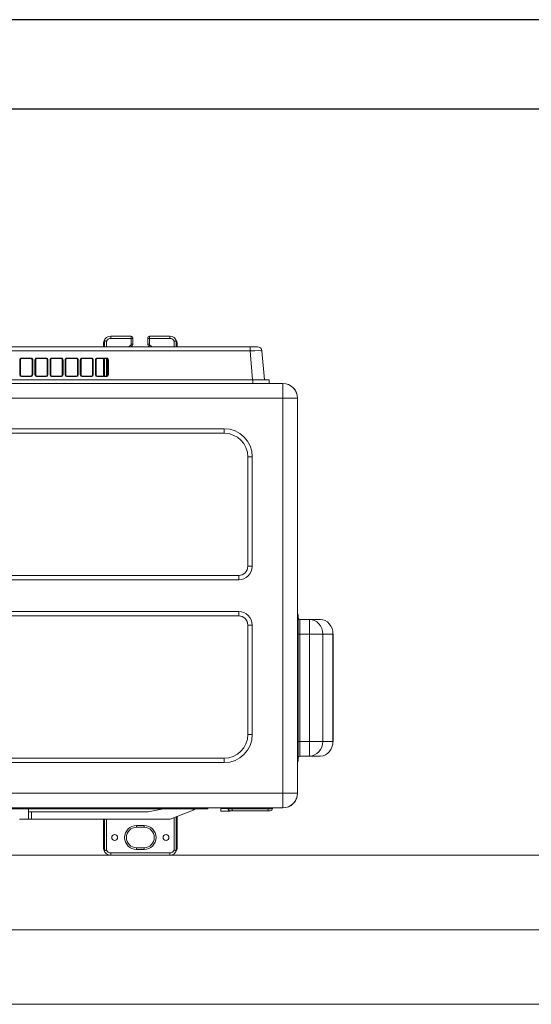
# Model space of a CAD drawing. Header units: inches. Extents: x 65192 to 78842, y -37594 to -36109.
# Tile 46 of 63: x 67346 to 67380, y -36350 to -36284. Entities that reach past the tile are written whole.
import ezdxf

# ---------------------------------------------------------------- set-up
doc = ezdxf.new("R2010")
doc.units = ezdxf.units.IN
doc.header["$MEASUREMENT"] = 0
for name, color, linetype, lineweight in [('## 06 klimatyzator', 30, 'Continuous', 15), ('p--ocieplenie-w.zew', 7, 'Continuous', 0), ('p--ściana szkielet', 7, 'Continuous', 0)]:
    doc.layers.add(name, color=color, linetype=linetype, lineweight=lineweight)
doc.layers.add('p--obrzeże bet.', color=252, linetype='Continuous')
doc.linetypes.add('BATTING', pattern='A,0.0001,-0.1,[134,ltypeshp.shx,S=0.1,R=0,X=-0.1,Y=0],-0.2,[134,ltypeshp.shx,S=0.1,R=180,X=0.1,Y=0],-0.1', length=0.4001)

# ---------------------------------------------------------------- blocks, each defined once
blk = doc.blocks.new('A$C66B7A719')
at = {"layer": '## 06 klimatyzator', "linetype": 'Continuous'}
for p, q in [((74.513, 34.438), (74.513, 34.075)), ((74.541, 34.075), (74.541, 34.477)), ((74.675, 34.447), (74.675, 34.075)), ((74.982, 34.783), (76.341, 34.783)), ((74.982, 34.783), (74.982, 34.636)), ((76.341, 34.636), (74.982, 34.636)), ((76.341, 34.636), (76.341, 34.783)), ((76.341, 34.253), (76.341, 34.636)), ((76.459, 34.636), (76.341, 34.636)), ((76.459, 34.665), (76.459, 34.636)), ((76.459, 34.636), (76.459, 34.253)), ((77.443, 34.636), (77.443, 34.665)), ((77.561, 34.636), (77.443, 34.636)), ((77.443, 34.253), (77.443, 34.636)), ((77.561, 34.783), (78.919, 34.783)), ((77.561, 34.783), (77.561, 34.636)), ((78.919, 34.636), (77.561, 34.636)), ((77.561, 34.636), (77.561, 34.253)), ((78.919, 34.636), (78.919, 34.783)), ((79.227, 34.075), (79.227, 34.447)), ((79.361, 34.477), (79.361, 34.075)), ((79.389, 34.075), (79.389, 34.438)), ((36.063, 34.075), (84.307, 34.075)), ((84.307, 33.805), (36.063, 33.805)), ((74.49, 34.074), (74.49, 34.291)), ((76.373, 34.091), (76.306, 34.188)), ((76.459, 34.253), (76.341, 34.253)), ((77.561, 34.253), (77.443, 34.253)), ((77.529, 34.091), (77.596, 34.188)), ((79.412, 34.291), (79.412, 34.074)), ((84.307, 34.075), (84.797, 34.075)), ((84.307, 34.075), (84.307, 33.805)), ((84.477, 31.86), (84.307, 33.805)), ((85.092, 33.805), (85.262, 31.86)), ((68.872, 32.187), (68.872, 33.21)), ((68.901, 33.208), (68.901, 32.184)), ((68.925, 33.208), (68.901, 33.208)), ((68.925, 33.208), (68.925, 32.184)), ((68.982, 33.32), (69.636, 33.32)), ((68.982, 33.32), (68.982, 33.287)), ((69.636, 33.287), (68.982, 33.287)), ((69.636, 33.32), (69.636, 33.287)), ((69.693, 32.184), (69.693, 33.208)), ((69.716, 33.208), (69.693, 33.208)), ((69.716, 32.184), (69.716, 33.208)), ((69.746, 33.21), (69.746, 32.187)), ((69.886, 32.187), (69.886, 33.21)), ((69.939, 33.208), (69.915, 33.208)), ((69.915, 33.208), (69.915, 32.184)), ((69.939, 33.208), (69.939, 32.184)), ((69.995, 33.32), (70.65, 33.32)), ((69.995, 33.32), (69.995, 33.287)), ((70.65, 33.287), (69.995, 33.287)), ((70.65, 33.32), (70.65, 33.287)), ((70.73, 33.208), (70.707, 33.208)), ((70.707, 32.184), (70.707, 33.208)), ((70.73, 32.184), (70.73, 33.208)), ((70.76, 33.21), (70.76, 32.187)), ((70.9, 32.187), (70.9, 33.21)), ((70.953, 33.208), (70.929, 33.208)), ((70.929, 33.208), (70.929, 32.184)), ((70.953, 33.208), (70.953, 32.184)), ((71.009, 33.32), (71.664, 33.32)), ((71.009, 33.32), (71.009, 33.287)), ((71.664, 33.287), (71.009, 33.287)), ((71.664, 33.32), (71.664, 33.287)), ((71.72, 32.184), (71.72, 33.208)), ((71.744, 33.208), (71.72, 33.208)), ((71.744, 32.184), (71.744, 33.208)), ((71.773, 33.21), (71.773, 32.187)), ((71.913, 32.187), (71.913, 33.21)), ((71.966, 33.208), (71.943, 33.208)), ((71.943, 33.208), (71.943, 32.184)), ((71.966, 33.208), (71.966, 32.184)), ((72.023, 33.32), (72.023, 33.287)), ((72.023, 33.32), (72.678, 33.32)), ((72.678, 33.287), (72.023, 33.287)), ((72.678, 33.32), (72.678, 33.287)), ((72.758, 33.208), (72.734, 33.208)), ((72.734, 32.184), (72.734, 33.208)), ((72.758, 32.184), (72.758, 33.208)), ((72.787, 33.21), (72.787, 32.187)), ((72.927, 32.187), (72.927, 33.21)), ((72.98, 33.208), (72.957, 33.208)), ((72.957, 33.208), (72.957, 32.184)), ((72.98, 33.208), (72.98, 32.184)), ((73.037, 33.32), (73.037, 33.287)), ((73.037, 33.32), (73.691, 33.32)), ((73.691, 33.287), (73.037, 33.287)), ((73.691, 33.32), (73.691, 33.287)), ((73.748, 32.184), (73.748, 33.208)), ((73.771, 33.208), (73.748, 33.208)), ((73.771, 32.184), (73.771, 33.208)), ((73.801, 33.21), (73.801, 32.187)), ((73.941, 32.187), (73.941, 33.21)), ((73.97, 33.208), (73.97, 32.184)), ((73.994, 33.208), (73.97, 33.208)), ((73.994, 33.208), (73.994, 32.184)), ((74.05, 33.32), (74.05, 33.287)), ((74.05, 33.32), (74.705, 33.32)), ((74.705, 33.287), (74.05, 33.287)), ((74.49, 32.106), (74.49, 33.287)), ((74.513, 33.287), (74.513, 32.106)), ((74.541, 32.106), (74.541, 33.287)), ((74.675, 33.287), (74.675, 32.106)), ((74.705, 33.32), (74.705, 33.287)), ((74.762, 32.184), (74.762, 33.208)), ((74.785, 33.208), (74.762, 33.208)), ((74.785, 32.184), (74.785, 33.208)), ((74.815, 33.21), (74.815, 32.187)), ((84.499, 31.86), (35.871, 31.86)), ((68.901, 32.184), (68.925, 32.184)), ((68.98, 32.106), (69.638, 32.106)), ((68.98, 32.106), (68.98, 32.079)), ((69.638, 32.079), (68.98, 32.079)), ((69.638, 32.106), (69.638, 32.079)), ((69.693, 32.184), (69.716, 32.184)), ((69.915, 32.184), (69.939, 32.184)), ((69.994, 32.106), (70.652, 32.106)), ((69.994, 32.106), (69.994, 32.079)), ((70.652, 32.079), (69.994, 32.079)), ((70.652, 32.106), (70.652, 32.079)), ((70.707, 32.184), (70.73, 32.184)), ((70.929, 32.184), (70.953, 32.184)), ((71.007, 32.106), (71.665, 32.106)), ((71.007, 32.106), (71.007, 32.079)), ((71.665, 32.079), (71.007, 32.079)), ((71.665, 32.106), (71.665, 32.079)), ((71.72, 32.184), (71.744, 32.184)), ((71.943, 32.184), (71.966, 32.184)), ((72.021, 32.106), (72.679, 32.106)), ((72.021, 32.106), (72.021, 32.079)), ((72.679, 32.079), (72.021, 32.079)), ((72.679, 32.106), (72.679, 32.079)), ((72.734, 32.184), (72.758, 32.184)), ((72.957, 32.184), (72.98, 32.184)), ((73.035, 32.106), (73.035, 32.079)), ((73.035, 32.106), (73.693, 32.106)), ((73.693, 32.079), (73.035, 32.079)), ((73.693, 32.106), (73.693, 32.079)), ((73.748, 32.184), (73.771, 32.184)), ((73.97, 32.184), (73.994, 32.184)), ((74.049, 32.106), (74.049, 32.079)), ((74.049, 32.106), (74.707, 32.106)), ((74.707, 32.079), (74.049, 32.079)), ((74.707, 32.106), (74.707, 32.079)), ((74.762, 32.184), (74.785, 32.184)), ((84.499, 31.614), (84.499, 31.86)), ((85.579, 31.614), (85.579, 31.86)), ((47.647, 31.614), (86.496, 31.614)), ((86.496, 30.63), (86.496, 31.614)), ((86.496, 30.63), (12.677, 30.63)), ((86.496, 4.154), (86.496, 30.63)), ((87.48, 30.63), (87.48, 27.632)), ((87.482, 30.63), (87.48, 30.63)), ((87.482, 30.63), (87.482, 29.075)), ((87.48, 29.057), (87.48, 29.094)), ((87.48, 29.094), (87.48, 29.094)), ((87.48, 29.055), (87.48, 29.057)), ((34.626, 28.583), (82.559, 28.583)), ((82.559, 28.288), (82.559, 28.583)), ((87.48, 28.856), (87.48, 28.858)), ((87.48, 28.809), (87.48, 28.856)), ((87.48, 28.809), (87.48, 28.809)), ((87.482, 28.839), (87.482, 4.154)), ((82.559, 28.288), (34.626, 28.288)), ((87.48, 27.435), (87.48, 7.452)), ((84.153, 26.693), (84.449, 26.693)), ((84.153, 19.36), (84.153, 26.693)), ((84.449, 26.693), (84.449, 19.36)), ((84.449, 19.36), (84.153, 19.36)), ((34.626, 18.75), (83.543, 18.75)), ((83.543, 18.455), (83.543, 18.75)), ((83.543, 18.455), (34.626, 18.455)), ((83.543, 16.329), (34.626, 16.329)), ((83.543, 16.034), (34.626, 16.034)), ((83.543, 16.034), (83.543, 16.329)), ((87.532, 16.041), (87.532, 14.909)), ((84.153, 8.091), (84.153, 15.423)), ((84.449, 15.423), (84.153, 15.423)), ((84.449, 8.091), (84.449, 15.423)), ((87.63, 15.795), (87.63, 14.811)), ((87.63, 15.795), (88.283, 15.795)), ((88.283, 15.795), (89.022, 15.795)), ((88.283, 15.795), (88.283, 14.811)), ((87.532, 14.909), (87.482, 14.909)), ((87.532, 14.909), (87.532, 7.527)), ((87.63, 14.811), (87.532, 14.811)), ((88.283, 14.811), (87.63, 14.811)), ((87.63, 14.811), (87.63, 7.626)), ((88.283, 7.626), (88.283, 14.811)), ((88.283, 14.811), (89.175, 14.811)), ((89.175, 14.811), (89.175, 7.626)), ((89.858, 14.811), (89.175, 14.811)), ((89.858, 14.811), (89.867, 14.811)), ((89.858, 7.626), (89.858, 14.811)), ((89.867, 7.626), (89.867, 14.811)), ((84.449, 8.091), (84.153, 8.091)), ((87.532, 7.527), (87.482, 7.527)), ((87.63, 7.626), (87.532, 7.626)), ((87.532, 7.527), (87.532, 6.395)), ((87.63, 7.626), (87.63, 6.641)), ((87.63, 7.626), (88.283, 7.626)), ((88.283, 7.626), (89.175, 7.626)), ((88.283, 7.626), (88.283, 6.641)), ((89.175, 7.626), (89.858, 7.626)), ((89.858, 7.626), (89.867, 7.626)), ((87.48, 7.254), (87.48, 4.154)), ((88.283, 6.641), (87.63, 6.641)), ((89.022, 6.641), (88.283, 6.641)), ((34.626, 6.496), (82.559, 6.496)), ((34.626, 6.201), (82.559, 6.201)), ((82.559, 6.201), (82.559, 6.496)), ((12.677, 4.154), (86.496, 4.154)), ((86.496, 3.169), (86.496, 4.154)), ((87.48, 4.154), (87.48, 4.153)), ((87.48, 4.154), (87.482, 4.154)), ((86.496, 3.169), (12.677, 3.169)), ((13.661, 3.169), (85.512, 3.169)), ((31.808, 3.1), (81.464, 3.1)), ((69.456, 3.1), (69.456, 2.411)), ((69.456, 2.904), (69.653, 2.904)), ((69.653, 2.904), (69.653, 2.411)), ((69.653, 2.904), (77.478, 2.904)), ((78.5, 3.1), (77.478, 2.904)), ((78.954, 2.411), (80.48, 3.022)), ((80.48, 3.022), (80.48, 3.1)), ((80.677, 3.1), (80.48, 3.022)), ((81.464, 3.1), (81.464, 3.169)), ((82.345, 3.169), (82.345, 3.124)), ((82.345, 3.124), (82.813, 3.124)), ((82.345, 2.946), (82.345, 3.124)), ((82.345, 2.946), (82.969, 2.946)), ((83.112, 3.104), (82.819, 3.104)), ((82.969, 2.946), (82.969, 2.973)), ((82.975, 2.972), (83.112, 2.972)), ((83.112, 3.169), (83.112, 3.104)), ((85.514, 3.104), (83.112, 3.104)), ((83.112, 3.104), (83.112, 2.972)), ((85.514, 2.972), (83.112, 2.972)), ((86.496, 3.169), (85.512, 3.169)), ((85.514, 3.169), (85.514, 3.104)), ((85.807, 3.104), (85.514, 3.104)), ((85.514, 2.972), (85.514, 3.104)), ((85.514, 2.972), (85.652, 2.972)), ((86.496, 3.169), (86.496, 3.169)), ((69.456, 2.411), (68.866, 2.411)), ((69.653, 2.411), (69.456, 2.411)), ((69.653, 2.411), (78.954, 2.411)), ((74.49, 0.492), (74.49, 2.412)), ((74.513, 2.412), (74.513, 0.346)), ((74.541, 0.307), (74.541, 2.411)), ((74.675, 2.411), (74.675, 0.336)), ((76.705, 1.988), (77.197, 1.988)), ((76.705, 1.87), (76.705, 1.988)), ((77.197, 1.988), (77.197, 1.87)), ((79.227, 0.336), (79.227, 2.52)), ((79.361, 2.574), (79.361, 0.307)), ((79.389, 0.346), (79.389, 2.586)), ((79.412, 2.595), (79.412, 0.492)), ((77.197, 1.87), (76.705, 1.87)), ((74.982, 0.148), (78.919, 0.148)), ((74.982, 0.148), (74.982, 0)), ((78.919, 0), (74.982, 0)), ((76.705, 0.492), (77.197, 0.492)), ((76.705, 0.492), (76.705, 0.374)), ((77.197, 0.374), (76.705, 0.374)), ((77.197, 0.374), (77.197, 0.492)), ((78.919, 0.148), (78.919, 0))]:
    blk.add_line(p, q, dxfattribs=at)
at = {"layer": '## 06 klimatyzator', "linetype": 'Continuous', "flags": 128}
for points in [[(74.49, 34.291), (74.49, 34.294), (74.49, 34.297), (74.49, 34.3), (74.49, 34.303), (74.491, 34.306), (74.491, 34.309), (74.491, 34.312), (74.491, 34.315), (74.491, 34.318), (74.491, 34.321), (74.491, 34.324), (74.492, 34.327), (74.492, 34.33), (74.492, 34.333), (74.492, 34.336), (74.493, 34.339), (74.493, 34.342), (74.493, 34.344), (74.494, 34.347), (74.494, 34.35), (74.494, 34.353), (74.495, 34.356), (74.495, 34.359), (74.495, 34.362), (74.496, 34.365), (74.496, 34.368), (74.497, 34.371), (74.497, 34.374), (74.498, 34.377), (74.498, 34.38), (74.499, 34.383), (74.499, 34.385), (74.5, 34.388), (74.501, 34.391), (74.501, 34.394), (74.502, 34.397), (74.503, 34.4), (74.503, 34.403), (74.504, 34.406), (74.505, 34.409), (74.505, 34.412), (74.506, 34.415), (74.507, 34.418), (74.508, 34.42), (74.508, 34.423), (74.509, 34.426), (74.51, 34.429), (74.511, 34.432), (74.512, 34.435), (74.513, 34.438)], [(74.541, 34.477), (74.54, 34.477), (74.538, 34.477), (74.537, 34.476), (74.536, 34.476), (74.534, 34.475), (74.533, 34.475), (74.532, 34.474), (74.53, 34.473), (74.529, 34.471), (74.528, 34.47), (74.527, 34.469), (74.526, 34.468), (74.526, 34.467), (74.525, 34.466), (74.524, 34.465), (74.524, 34.464), (74.523, 34.463), (74.523, 34.463), (74.522, 34.462), (74.522, 34.461), (74.521, 34.46), (74.521, 34.459), (74.52, 34.458), (74.52, 34.456), (74.519, 34.455), (74.519, 34.454), (74.518, 34.453), (74.518, 34.452), (74.517, 34.451), (74.517, 34.45), (74.516, 34.448), (74.516, 34.447), (74.515, 34.446), (74.515, 34.445), (74.515, 34.444), (74.514, 34.442), (74.514, 34.441), (74.513, 34.44), (74.513, 34.439)], [(74.541, 34.477), (74.542, 34.476), (74.544, 34.476), (74.546, 34.476), (74.547, 34.475), (74.549, 34.475), (74.551, 34.475), (74.553, 34.474), (74.555, 34.474), (74.557, 34.473), (74.559, 34.473), (74.561, 34.473), (74.563, 34.472), (74.565, 34.472), (74.567, 34.471), (74.57, 34.471), (74.572, 34.47), (74.575, 34.47), (74.577, 34.469), (74.58, 34.469), (74.582, 34.468), (74.585, 34.467), (74.588, 34.467), (74.59, 34.466), (74.593, 34.466), (74.596, 34.465), (74.599, 34.465), (74.602, 34.464), (74.605, 34.463), (74.608, 34.463), (74.611, 34.462), (74.614, 34.461), (74.617, 34.461), (74.62, 34.46), (74.623, 34.459), (74.626, 34.459), (74.629, 34.458), (74.632, 34.457), (74.636, 34.456), (74.639, 34.456), (74.642, 34.455), (74.645, 34.454), (74.649, 34.453), (74.652, 34.453), (74.655, 34.452), (74.659, 34.451), (74.662, 34.45), (74.665, 34.45), (74.669, 34.449), (74.672, 34.448), (74.675, 34.447)], [(79.227, 34.447), (79.23, 34.448), (79.233, 34.449), (79.237, 34.45), (79.24, 34.45), (79.243, 34.451), (79.247, 34.452), (79.25, 34.453), (79.253, 34.453), (79.257, 34.454), (79.26, 34.455), (79.263, 34.456), (79.266, 34.456), (79.27, 34.457), (79.273, 34.458), (79.276, 34.459), (79.279, 34.459), (79.282, 34.46), (79.285, 34.461), (79.288, 34.461), (79.291, 34.462), (79.294, 34.463), (79.297, 34.463), (79.3, 34.464), (79.303, 34.465), (79.306, 34.465), (79.309, 34.466), (79.312, 34.466), (79.314, 34.467), (79.317, 34.467), (79.32, 34.468), (79.322, 34.469), (79.325, 34.469), (79.327, 34.47), (79.33, 34.47), (79.332, 34.471), (79.335, 34.471), (79.337, 34.472), (79.339, 34.472), (79.341, 34.473), (79.343, 34.473), (79.345, 34.473), (79.347, 34.474), (79.349, 34.474), (79.351, 34.475), (79.353, 34.475), (79.355, 34.475), (79.356, 34.476), (79.358, 34.476), (79.359, 34.476), (79.361, 34.477)], [(79.389, 34.439), (79.389, 34.44), (79.388, 34.441), (79.388, 34.442), (79.387, 34.444), (79.387, 34.445), (79.387, 34.446), (79.386, 34.447), (79.386, 34.449), (79.385, 34.45), (79.385, 34.451), (79.384, 34.452), (79.384, 34.453), (79.383, 34.454), (79.383, 34.455), (79.382, 34.456), (79.382, 34.458), (79.381, 34.459), (79.381, 34.46), (79.38, 34.461), (79.38, 34.462), (79.379, 34.463), (79.379, 34.463), (79.378, 34.464), (79.377, 34.465), (79.377, 34.466), (79.376, 34.467), (79.376, 34.468), (79.375, 34.469), (79.373, 34.471), (79.372, 34.472), (79.371, 34.473), (79.37, 34.474), (79.368, 34.475), (79.367, 34.476), (79.366, 34.476), (79.364, 34.477), (79.363, 34.477), (79.362, 34.477)], [(79.389, 34.438), (79.39, 34.435), (79.391, 34.432), (79.392, 34.429), (79.393, 34.426), (79.394, 34.423), (79.394, 34.42), (79.395, 34.418), (79.396, 34.415), (79.397, 34.412), (79.397, 34.409), (79.398, 34.406), (79.399, 34.403), (79.399, 34.4), (79.4, 34.397), (79.401, 34.394), (79.401, 34.391), (79.402, 34.388), (79.403, 34.385), (79.403, 34.383), (79.404, 34.38), (79.404, 34.377), (79.405, 34.374), (79.405, 34.371), (79.406, 34.368), (79.406, 34.365), (79.407, 34.362), (79.407, 34.359), (79.407, 34.356), (79.408, 34.353), (79.408, 34.35), (79.408, 34.347), (79.409, 34.344), (79.409, 34.342), (79.409, 34.339), (79.41, 34.336), (79.41, 34.333), (79.41, 34.33), (79.41, 34.327), (79.411, 34.324), (79.411, 34.321), (79.411, 34.318), (79.411, 34.315), (79.411, 34.312), (79.411, 34.309), (79.411, 34.306), (79.411, 34.303), (79.412, 34.3), (79.412, 34.297), (79.412, 34.294), (79.412, 34.291)], [(85.579, 31.86), (85.576, 31.86), (85.574, 31.86), (85.57, 31.86), (85.565, 31.86), (85.559, 31.86), (85.552, 31.86), (85.544, 31.86), (85.535, 31.86), (85.525, 31.86), (85.514, 31.86), (85.502, 31.86), (85.489, 31.86), (85.475, 31.86), (85.46, 31.86), (85.444, 31.86), (85.428, 31.86), (85.41, 31.86), (85.392, 31.86), (85.372, 31.86), (85.352, 31.86), (85.331, 31.86), (85.309, 31.86), (85.286, 31.86), (85.263, 31.86), (85.238, 31.86), (85.213, 31.86), (85.187, 31.86), (85.161, 31.86), (85.134, 31.86), (85.106, 31.86), (85.077, 31.86), (85.048, 31.86), (85.019, 31.86), (84.989, 31.86), (84.958, 31.86), (84.928, 31.86), (84.896, 31.86), (84.864, 31.86), (84.832, 31.86), (84.8, 31.86), (84.767, 31.86), (84.734, 31.86), (84.701, 31.86), (84.668, 31.86), (84.634, 31.86), (84.601, 31.86), (84.567, 31.86), (84.533, 31.86), (84.499, 31.86)], [(87.482, 29.075), (87.482, 29.074), (87.482, 29.073), (87.482, 29.072), (87.482, 29.071), (87.482, 29.07), (87.482, 29.068), (87.482, 29.067), (87.482, 29.066), (87.482, 29.065), (87.482, 29.064), (87.482, 29.063), (87.481, 29.062), (87.481, 29.061), (87.481, 29.06), (87.481, 29.059), (87.481, 29.058)], [(87.48, 28.856), (87.481, 28.855), (87.481, 28.854), (87.481, 28.853), (87.481, 28.852), (87.482, 28.851), (87.482, 28.85), (87.482, 28.849), (87.482, 28.848), (87.482, 28.847), (87.482, 28.846), (87.482, 28.845), (87.482, 28.844), (87.482, 28.842), (87.482, 28.841), (87.482, 28.84), (87.482, 28.839)], [(87.48, 27.632), (87.48, 27.628), (87.48, 27.624), (87.48, 27.621), (87.48, 27.617), (87.48, 27.613), (87.48, 27.609), (87.48, 27.605), (87.48, 27.601), (87.48, 27.598), (87.48, 27.594), (87.48, 27.59), (87.48, 27.586), (87.48, 27.582), (87.48, 27.578), (87.48, 27.574), (87.48, 27.57), (87.48, 27.566), (87.48, 27.562), (87.48, 27.558), (87.48, 27.554), (87.48, 27.55), (87.48, 27.546), (87.48, 27.541), (87.48, 27.537), (87.48, 27.533), (87.48, 27.529), (87.48, 27.525), (87.48, 27.521), (87.48, 27.517), (87.48, 27.513), (87.48, 27.509), (87.48, 27.505), (87.48, 27.501), (87.48, 27.497), (87.48, 27.493), (87.48, 27.489), (87.48, 27.485), (87.48, 27.481), (87.48, 27.477), (87.48, 27.473), (87.48, 27.469), (87.48, 27.465), (87.48, 27.461), (87.48, 27.457), (87.48, 27.454), (87.48, 27.45), (87.48, 27.446), (87.48, 27.442), (87.48, 27.438), (87.48, 27.435)], [(87.48, 7.452), (87.48, 7.448), (87.48, 7.444), (87.48, 7.44), (87.48, 7.436), (87.48, 7.433), (87.48, 7.429), (87.48, 7.425), (87.48, 7.421), (87.48, 7.417), (87.48, 7.413), (87.48, 7.409), (87.48, 7.405), (87.48, 7.401), (87.48, 7.397), (87.48, 7.393), (87.48, 7.389), (87.48, 7.385), (87.48, 7.381), (87.48, 7.377), (87.48, 7.373), (87.48, 7.369), (87.48, 7.365), (87.48, 7.361), (87.48, 7.357), (87.48, 7.353), (87.48, 7.349), (87.48, 7.345), (87.48, 7.341), (87.48, 7.337), (87.48, 7.333), (87.48, 7.329), (87.48, 7.325), (87.48, 7.321), (87.48, 7.317), (87.48, 7.313), (87.48, 7.309), (87.48, 7.305), (87.48, 7.301), (87.48, 7.297), (87.48, 7.293), (87.48, 7.289), (87.48, 7.285), (87.48, 7.281), (87.48, 7.277), (87.48, 7.273), (87.48, 7.269), (87.48, 7.266), (87.48, 7.262), (87.48, 7.258), (87.48, 7.254)], [(74.513, 0.346), (74.512, 0.348), (74.511, 0.351), (74.51, 0.354), (74.509, 0.357), (74.508, 0.36), (74.508, 0.363), (74.507, 0.366), (74.506, 0.369), (74.505, 0.372), (74.505, 0.375), (74.504, 0.378), (74.503, 0.38), (74.503, 0.383), (74.502, 0.386), (74.501, 0.389), (74.501, 0.392), (74.5, 0.395), (74.499, 0.398), (74.499, 0.401), (74.498, 0.404), (74.498, 0.407), (74.497, 0.41), (74.497, 0.413), (74.496, 0.416), (74.496, 0.418), (74.495, 0.421), (74.495, 0.424), (74.495, 0.427), (74.494, 0.43), (74.494, 0.433), (74.494, 0.436), (74.493, 0.439), (74.493, 0.442), (74.493, 0.445), (74.492, 0.448), (74.492, 0.451), (74.492, 0.454), (74.492, 0.457), (74.491, 0.46), (74.491, 0.463), (74.491, 0.466), (74.491, 0.468), (74.491, 0.471), (74.491, 0.474), (74.491, 0.477), (74.49, 0.48), (74.49, 0.483), (74.49, 0.486), (74.49, 0.489), (74.49, 0.492)], [(74.513, 0.345), (74.513, 0.344), (74.514, 0.342), (74.514, 0.341), (74.515, 0.34), (74.515, 0.339), (74.515, 0.337), (74.516, 0.336), (74.516, 0.335), (74.517, 0.334), (74.517, 0.333), (74.518, 0.331), (74.518, 0.33), (74.519, 0.329), (74.519, 0.328), (74.52, 0.327), (74.52, 0.326), (74.521, 0.325), (74.521, 0.324), (74.522, 0.323), (74.522, 0.322), (74.523, 0.321), (74.523, 0.32), (74.524, 0.319), (74.524, 0.318), (74.525, 0.317), (74.526, 0.316), (74.526, 0.316), (74.527, 0.314), (74.529, 0.313), (74.53, 0.311), (74.531, 0.31), (74.532, 0.309), (74.534, 0.308), (74.535, 0.308), (74.536, 0.307), (74.538, 0.307), (74.539, 0.307), (74.54, 0.307)], [(74.675, 0.336), (74.672, 0.335), (74.669, 0.335), (74.665, 0.334), (74.662, 0.333), (74.659, 0.332), (74.655, 0.332), (74.652, 0.331), (74.649, 0.33), (74.645, 0.329), (74.642, 0.329), (74.639, 0.328), (74.636, 0.327), (74.632, 0.326), (74.629, 0.326), (74.626, 0.325), (74.623, 0.324), (74.62, 0.324), (74.617, 0.323), (74.614, 0.322), (74.611, 0.322), (74.608, 0.321), (74.605, 0.32), (74.602, 0.32), (74.599, 0.319), (74.596, 0.318), (74.593, 0.318), (74.59, 0.317), (74.588, 0.317), (74.585, 0.316), (74.582, 0.315), (74.58, 0.315), (74.577, 0.314), (74.575, 0.314), (74.572, 0.313), (74.57, 0.313), (74.567, 0.312), (74.565, 0.312), (74.563, 0.311), (74.561, 0.311), (74.559, 0.311), (74.557, 0.31), (74.555, 0.31), (74.553, 0.309), (74.551, 0.309), (74.549, 0.309), (74.547, 0.308), (74.546, 0.308), (74.544, 0.308), (74.542, 0.307), (74.541, 0.307)], [(79.227, 0.336), (79.23, 0.335), (79.233, 0.335), (79.237, 0.334), (79.24, 0.333), (79.243, 0.332), (79.247, 0.332), (79.25, 0.331), (79.253, 0.33), (79.257, 0.329), (79.26, 0.329), (79.263, 0.328), (79.266, 0.327), (79.27, 0.326), (79.273, 0.326), (79.276, 0.325), (79.279, 0.324), (79.282, 0.324), (79.285, 0.323), (79.288, 0.322), (79.291, 0.322), (79.294, 0.321), (79.297, 0.32), (79.3, 0.32), (79.303, 0.319), (79.306, 0.318), (79.309, 0.318), (79.312, 0.317), (79.314, 0.317), (79.317, 0.316), (79.32, 0.315), (79.322, 0.315), (79.325, 0.314), (79.327, 0.314), (79.33, 0.313), (79.332, 0.313), (79.335, 0.312), (79.337, 0.312), (79.339, 0.311), (79.341, 0.311), (79.343, 0.311), (79.345, 0.31), (79.347, 0.31), (79.349, 0.309), (79.351, 0.309), (79.353, 0.309), (79.355, 0.308), (79.356, 0.308), (79.358, 0.308), (79.359, 0.307), (79.361, 0.307)], [(79.361, 0.307), (79.362, 0.307), (79.364, 0.307), (79.365, 0.307), (79.366, 0.307), (79.368, 0.308), (79.369, 0.309), (79.37, 0.31), (79.372, 0.311), (79.373, 0.312), (79.374, 0.313), (79.375, 0.315), (79.376, 0.316), (79.376, 0.316), (79.377, 0.317), (79.378, 0.318), (79.378, 0.319), (79.379, 0.32), (79.379, 0.321), (79.38, 0.322), (79.38, 0.323), (79.381, 0.324), (79.381, 0.325), (79.382, 0.326), (79.382, 0.327), (79.383, 0.328), (79.383, 0.329), (79.384, 0.33), (79.384, 0.331), (79.385, 0.333), (79.385, 0.334), (79.386, 0.335), (79.386, 0.336), (79.387, 0.337), (79.387, 0.339), (79.387, 0.34), (79.388, 0.341), (79.388, 0.342), (79.389, 0.344), (79.389, 0.345)], [(79.412, 0.492), (79.412, 0.489), (79.412, 0.486), (79.412, 0.483), (79.411, 0.48), (79.411, 0.477), (79.411, 0.474), (79.411, 0.471), (79.411, 0.468), (79.411, 0.466), (79.411, 0.463), (79.411, 0.46), (79.41, 0.457), (79.41, 0.454), (79.41, 0.451), (79.41, 0.448), (79.409, 0.445), (79.409, 0.442), (79.409, 0.439), (79.408, 0.436), (79.408, 0.433), (79.408, 0.43), (79.407, 0.427), (79.407, 0.424), (79.407, 0.421), (79.406, 0.418), (79.406, 0.416), (79.405, 0.413), (79.405, 0.41), (79.404, 0.407), (79.404, 0.404), (79.403, 0.401), (79.403, 0.398), (79.402, 0.395), (79.401, 0.392), (79.401, 0.389), (79.4, 0.386), (79.399, 0.383), (79.399, 0.38), (79.398, 0.378), (79.397, 0.375), (79.397, 0.372), (79.396, 0.369), (79.395, 0.366), (79.394, 0.363), (79.394, 0.36), (79.393, 0.357), (79.392, 0.354), (79.391, 0.351), (79.39, 0.348), (79.389, 0.346)]]:
    blk.add_lwpolyline(points, dxfattribs=at)
at = {"layer": '## 06 klimatyzator', "linetype": 'Continuous'}
for centre in [(75.229, 1.181), (78.673, 1.181)]:
    blk.add_circle(centre, 0.197, dxfattribs=at)
for centre, radius, start, end in [((74.982, 34.291), 0.492, 90, 162.59542), ((74.982, 34.291), 0.344, 90, 153.10196), ((76.341, 34.665), 0.118, 0, 90), ((77.561, 34.665), 0.118, 90, 180), ((78.919, 34.291), 0.492, 17.40458, 90), ((78.919, 34.291), 0.344, 26.89804, 90), ((76.705, 33.602), 0.709, 124.22887, 138.191), ((76.262, 34.253), 0.0787, 304.22887, 0), ((76.705, 33.602), 0.591, 124.22887, 126.87105), ((76.262, 34.253), 0.197, 304.22887, 0), ((77.64, 34.253), 0.197, 180, 235.77113), ((77.197, 33.602), 0.591, 53.12895, 55.77113), ((77.64, 34.253), 0.0787, 180, 235.77113), ((77.197, 33.602), 0.709, 41.809, 55.77113), ((84.797, 33.78), 0.295, 5, 90), ((86.496, 30.63), 0.984, 0, 90), ((86.498, 30.63), 0.984, 0, 90), ((82.559, 26.693), 1.89, 0, 90), ((82.559, 26.693), 1.594, 0, 90), ((83.543, 19.36), 0.61, 270, 0), ((83.543, 19.36), 0.906, 270, 0), ((83.543, 15.423), 0.906, 0, 90), ((83.543, 15.423), 0.61, 0, 90), ((87.335, 16.041), 0.197, 0, 41.40957), ((87.63, 15.893), 0.0984, 180, 270), ((82.559, 8.091), 1.89, 270, 0), ((82.559, 8.091), 1.594, 270, 0), ((87.63, 6.543), 0.0984, 90, 180), ((87.335, 6.395), 0.197, 318.59043, 0), ((86.496, 4.154), 0.984, 270, 0), ((86.496, 4.153), 0.984, 270, 0), ((86.498, 4.154), 0.984, 270, 0), ((82.742, 3.091), 0.0787, 9.59407, 86.89881), ((82.975, 3.13), 0.157, 189.59407, 270), ((85.652, 3.13), 0.157, 270, 350.40593), ((85.885, 3.091), 0.0787, 93.10119, 170.40593), ((76.705, 1.181), 0.807, 90, 270), ((77.197, 1.181), 0.807, 270, 90), ((76.705, 1.181), 0.689, 90, 270), ((77.197, 1.181), 0.689, 270, 90), ((74.982, 0.492), 0.492, 197.40458, 270), ((74.982, 0.492), 0.344, 206.89804, 270), ((78.919, 0.492), 0.492, 270, 342.59542), ((78.919, 0.492), 0.344, 270, 333.10196)]:
    blk.add_arc(centre, radius, start, end, dxfattribs=at)
for centre, major_axis, ratio, start_param, end_param in [((84.303, 33.78), (-0.788, -0.026), 0.032463, 3.14337, 4.70657), ((68.981, 33.211), (-0.0928, -0.0571), 0.991498, 4.156529, 5.734951), ((68.872, 33.208), (-0.0295, 0), 0.087156, 3.229193, 4.712389), ((68.981, 33.209), (-0.0698, -0.0381), 0.987653, 4.207123, 5.785545), ((69.004, 33.209), (-0.0675, -0.0415), 0.991498, 4.156529, 5.734951), ((69.614, 33.209), (0.0675, -0.0415), 0.991498, 0.548235, 2.126656), ((69.637, 33.211), (0.0928, -0.0571), 0.991498, 0.548235, 2.126656), ((69.637, 33.209), (0.0698, -0.0381), 0.987653, 0.497641, 2.076062), ((69.746, 33.208), (-0.0295, 0), 0.087156, 4.712389, 6.195585), ((69.995, 33.211), (-0.0928, -0.0571), 0.991498, 4.156529, 5.734951), ((69.886, 33.208), (-0.0295, 0), 0.087156, 3.229193, 4.712389), ((69.995, 33.209), (-0.0698, -0.0381), 0.987653, 4.207123, 5.785545), ((70.018, 33.209), (-0.0675, -0.0415), 0.991498, 4.156529, 5.734951), ((70.627, 33.209), (0.0675, -0.0415), 0.991498, 0.548235, 2.126656), ((70.651, 33.211), (0.0928, -0.0571), 0.991498, 0.548235, 2.126656), ((70.651, 33.209), (0.0698, -0.0381), 0.987653, 0.497641, 2.076062), ((70.76, 33.208), (-0.0295, 0), 0.087156, 4.712389, 6.195585), ((71.008, 33.211), (-0.0928, -0.0571), 0.991498, 4.156529, 5.734951), ((70.9, 33.208), (-0.0295, 0), 0.087156, 3.229193, 4.712389), ((71.008, 33.209), (-0.0698, -0.0381), 0.987653, 4.207123, 5.785545), ((71.032, 33.209), (-0.0675, -0.0415), 0.991498, 4.156529, 5.734951), ((71.641, 33.209), (0.0675, -0.0415), 0.991498, 0.548235, 2.126656), ((71.665, 33.211), (0.0928, -0.0571), 0.991498, 0.548235, 2.126656), ((71.665, 33.209), (0.0698, -0.0381), 0.987653, 0.497641, 2.076062), ((71.773, 33.208), (-0.0295, 0), 0.087156, 4.712389, 6.195585), ((72.022, 33.211), (-0.0928, -0.0571), 0.991498, 4.156529, 5.734951), ((71.913, 33.208), (-0.0295, 0), 0.087156, 3.229193, 4.712389), ((72.022, 33.209), (-0.0698, -0.0381), 0.987653, 4.207123, 5.785545), ((72.045, 33.209), (-0.0675, -0.0415), 0.991498, 4.156529, 5.734951), ((72.655, 33.209), (0.0675, -0.0415), 0.991498, 0.548235, 2.126656), ((72.678, 33.211), (0.0928, -0.0571), 0.991498, 0.548235, 2.126656), ((72.678, 33.209), (0.0698, -0.0381), 0.987653, 0.497641, 2.076062), ((72.787, 33.208), (-0.0295, 0), 0.087156, 4.712389, 6.195585), ((73.036, 33.211), (-0.0928, -0.0571), 0.991498, 4.156529, 5.734951), ((72.927, 33.208), (-0.0295, 0), 0.087156, 3.229193, 4.712389), ((73.036, 33.209), (-0.0698, -0.0381), 0.987653, 4.207123, 5.785545), ((73.059, 33.209), (-0.0675, -0.0415), 0.991498, 4.156529, 5.734951), ((73.669, 33.209), (0.0675, -0.0415), 0.991498, 0.548235, 2.126656), ((73.692, 33.211), (0.0928, -0.0571), 0.991498, 0.548235, 2.126656), ((73.692, 33.209), (0.0698, -0.0381), 0.987653, 0.497641, 2.076062), ((73.801, 33.208), (-0.0295, 0), 0.087156, 4.712389, 6.195585), ((74.05, 33.211), (-0.0928, -0.0571), 0.991498, 4.156529, 5.734951), ((73.941, 33.208), (-0.0295, 0), 0.087156, 3.229193, 4.712389), ((74.05, 33.209), (-0.0698, -0.0381), 0.987653, 4.207123, 5.785545), ((74.073, 33.209), (-0.0675, -0.0415), 0.991498, 4.156529, 5.734951), ((74.683, 33.209), (0.0675, -0.0415), 0.991498, 0.548235, 2.126656), ((74.706, 33.211), (0.0928, -0.0571), 0.991498, 0.548235, 2.126656), ((74.706, 33.209), (0.0698, -0.0381), 0.987653, 0.497641, 2.076062), ((74.815, 33.208), (-0.0295, 0), 0.087156, 4.712389, 6.195585), ((68.872, 32.184), (-0.0295, 0), 0.087156, 3.229193, 4.712389), ((68.981, 32.188), (-0.0928, -0.0571), 0.991498, 5.734951, 7.298122), ((68.981, 32.185), (-0.0698, -0.0381), 0.987653, 5.785545, 7.348716), ((69.004, 32.185), (-0.0675, -0.0415), 0.991498, 5.734951, 7.298122), ((69.614, 32.185), (0.0675, -0.0415), 0.991498, 5.268249, 6.83142), ((69.637, 32.188), (0.0928, -0.0571), 0.991498, 5.268249, 6.83142), ((69.637, 32.185), (0.0698, -0.0381), 0.987653, 5.217655, 6.780826), ((69.746, 32.184), (-0.0295, 0), 0.087156, 4.712389, 6.195585), ((69.886, 32.184), (-0.0295, 0), 0.087156, 3.229193, 4.712389), ((69.995, 32.188), (-0.0928, -0.0571), 0.991498, 5.734951, 7.298122), ((69.995, 32.185), (-0.0698, -0.0381), 0.987653, 5.785545, 7.348716), ((70.018, 32.185), (-0.0675, -0.0415), 0.991498, 5.734951, 7.298122), ((70.627, 32.185), (0.0675, -0.0415), 0.991498, 5.268249, 6.83142), ((70.651, 32.188), (0.0928, -0.0571), 0.991498, 5.268249, 6.83142), ((70.651, 32.185), (0.0698, -0.0381), 0.987653, 5.217655, 6.780826), ((70.76, 32.184), (-0.0295, 0), 0.087156, 4.712389, 6.195585), ((71.008, 32.188), (-0.0928, -0.0571), 0.991498, 5.734951, 7.298122), ((70.9, 32.184), (-0.0295, 0), 0.087156, 3.229193, 4.712389), ((71.008, 32.185), (-0.0698, -0.0381), 0.987653, 5.785545, 7.348716), ((71.032, 32.185), (-0.0675, -0.0415), 0.991498, 5.734951, 7.298122), ((71.641, 32.185), (0.0675, -0.0415), 0.991498, 5.268249, 6.83142), ((71.665, 32.188), (0.0928, -0.0571), 0.991498, 5.268249, 6.83142), ((71.665, 32.185), (0.0698, -0.0381), 0.987653, 5.217655, 6.780826), ((71.773, 32.184), (-0.0295, 0), 0.087156, 4.712389, 6.195585), ((72.022, 32.188), (-0.0928, -0.0571), 0.991498, 5.734951, 7.298122), ((71.913, 32.184), (-0.0295, 0), 0.087156, 3.229193, 4.712389), ((72.022, 32.185), (-0.0698, -0.0381), 0.987653, 5.785545, 7.348716), ((72.045, 32.185), (-0.0675, -0.0415), 0.991498, 5.734951, 7.298122), ((72.655, 32.185), (0.0675, -0.0415), 0.991498, 5.268249, 6.83142), ((72.678, 32.188), (0.0928, -0.0571), 0.991498, 5.268249, 6.83142), ((72.678, 32.185), (0.0698, -0.0381), 0.987653, 5.217655, 6.780826), ((72.787, 32.184), (-0.0295, 0), 0.087156, 4.712389, 6.195585), ((72.927, 32.184), (-0.0295, 0), 0.087156, 3.229193, 4.712389), ((73.036, 32.188), (-0.0928, -0.0571), 0.991498, 5.734951, 7.298122), ((73.036, 32.185), (-0.0698, -0.0381), 0.987653, 5.785545, 7.348716), ((73.059, 32.185), (-0.0675, -0.0415), 0.991498, 5.734951, 7.298122), ((73.669, 32.185), (0.0675, -0.0415), 0.991498, 5.268249, 6.83142), ((73.692, 32.188), (0.0928, -0.0571), 0.991498, 5.268249, 6.83142), ((73.692, 32.185), (0.0698, -0.0381), 0.987653, 5.217655, 6.780826), ((73.801, 32.184), (-0.0295, 0), 0.087156, 4.712389, 6.195585), ((73.941, 32.184), (-0.0295, 0), 0.087156, 3.229193, 4.712389), ((74.05, 32.188), (-0.0928, -0.0571), 0.991498, 5.734951, 7.298122), ((74.05, 32.185), (-0.0698, -0.0381), 0.987653, 5.785545, 7.348716), ((74.073, 32.185), (-0.0675, -0.0415), 0.991498, 5.734951, 7.298122), ((74.683, 32.185), (0.0675, -0.0415), 0.991498, 5.268249, 6.83142), ((74.706, 32.188), (0.0928, -0.0571), 0.991498, 5.268249, 6.83142), ((74.706, 32.185), (0.0698, -0.0381), 0.987653, 5.217655, 6.780826), ((74.815, 32.184), (-0.0295, 0), 0.087156, 4.712389, 6.195585), ((86.496, 30.63), (0.984, 0), 0.000132, 0, 1.570796), ((88.283, 14.811), (0, 0.984), 0.906308, 4.712389, 6.283185), ((89.022, 14.811), (0, -0.984), 0.849379, 1.570796, 3.141593), ((88.283, 7.626), (0, -0.984), 0.906308, 0, 1.570796), ((89.022, 7.626), (0, -0.984), 0.849379, 0, 1.570796), ((86.496, 4.154), (0.984, 0), 0.000132, 0, 1.570796)]:
    blk.add_ellipse(centre, major_axis=major_axis, ratio=ratio, start_param=start_param, end_param=end_param, dxfattribs=at)

msp = doc.modelspace()

# ---------------------------------------------------------------- linework, layer by layer
at = {"layer": 'p--obrzeże bet.', "linetype": 'Continuous', "ltscale": 35}
for points in [[(67270.74, -37079.95), (67730.14, -37079.95), (67730.14, -36283.55), (66418.14, -36283.55), (66418.14, -37079.95), (66877.54, -37079.95)], [(67264.74, -37073.95), (67724.14, -37073.95), (67724.14, -36289.55), (66424.14, -36289.55), (66424.14, -37073.95), (66883.54, -37073.95)]]:
    msp.add_lwpolyline(points, dxfattribs=at)
at = {"layer": 'p--ocieplenie-w.zew', "linetype": 'BATTING', "ltscale": 10}
msp.add_line((67183.49, -36344.55), (67671.14, -36344.55), dxfattribs=at)
at = {"layer": 'p--ściana szkielet', "ltscale": 35}
for p, q in [((67183.49, -36339.55), (67674.14, -36339.55)), ((67183.49, -36339.55), (67674.14, -36339.55)), ((67183.49, -36349.55), (67664.14, -36349.55))]:
    msp.add_line(p, q, dxfattribs=at)

# ---------------------------------------------------------------- block references
at = {"layer": '## 06 klimatyzator', "color": 2, "linetype": 'Continuous', "lineweight": 60}
msp.add_blockref('A$C66B7A719', (67276.677, -36339.55), dxfattribs=at)

doc.saveas('drawing.dxf')
